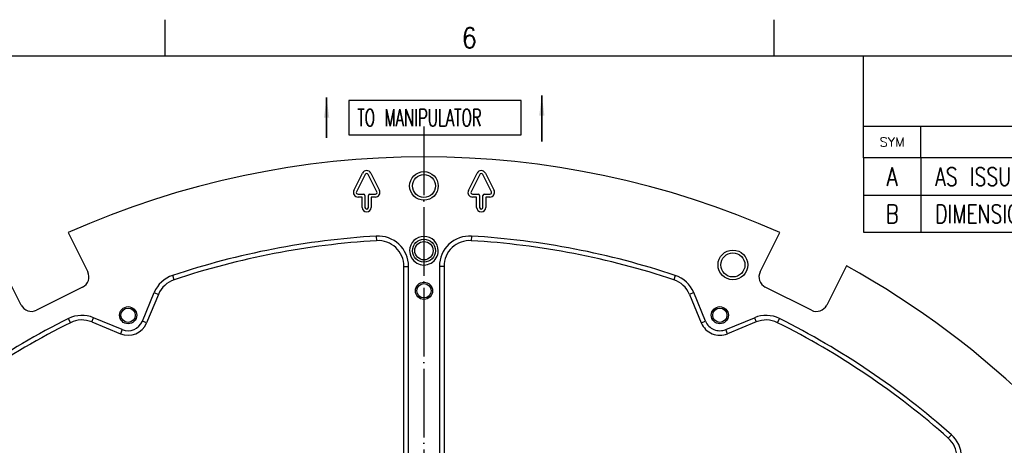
# Model space of a CAD drawing. Header units: inches. Extents: x -343 to 520, y -275 to 283.
# Tile 41 of 42: x 169 to 341, y 209 to 283. Entities that reach past the tile are written whole.
import ezdxf

# ---------------------------------------------------------------- set-up
doc = ezdxf.new("R2010")
doc.units = ezdxf.units.IN
doc.linetypes.add('DOT_CENTER', pattern=[14, 12, -1, 0, -1])
doc.layers.add('1', color=7, linetype='Continuous')
doc.styles.add('CONVERTER_11', font='txt.shx', dxfattribs={"width": 0.9})
doc.styles.add('CONVERTER_12', font='txt.shx', dxfattribs={"width": 0.63})
doc.styles.add('CONVERTER_14', font='txt.shx', dxfattribs={"width": 0.81})
doc.styles.add('CONVERTER_15', font='txt.shx', dxfattribs={"width": 0.749})
doc.styles.add('CONVERTER_16', font='txt.shx', dxfattribs={"width": 1.035})
doc.dimstyles.get("Standard").update_dxf_attribs({"dimtxt": 0.18, "dimasz": 0.18, "dimexe": 0.18, "dimexo": 0.0625, "dimgap": 0.09, "dimtad": 0, "dimtih": 1, "dimtoh": 1, "dimdec": 4, "dimzin": 0, "dimdsep": 46, "dimtxsty": 'Standard', "dimcen": 0.09, "dimadec": 0, "dimazin": 0, "dimtfac": 1, "dimtdec": 4, "dimtofl": 0, "dimtmove": 0, "dimatfit": 3, "dimfxl": 1, "dimtolj": 1, "dimtzin": 0, "dimarcsym": 0})

# ---------------------------------------------------------------- blocks, each defined once
blk = doc.blocks.new('probe_card_E7018-96550__1', base_point=(109.13, 142.5))
at = {"color": 7, "linetype": 'Continuous'}
blk.add_arc((240, 243), 2.5, 179.4734, 359.4734, dxfattribs=at)
blk = doc.blocks.new('1480-1066_pin_dowel_4x10__2', base_point=(238, 241))
at = {"color": 7, "linetype": 'Continuous'}
for radius in [2, 1.6]:
    blk.add_circle((240, 243), radius, dxfattribs=at)
blk = doc.blocks.new('probecard_stiffener_1__3', base_point=(87.6, -45.4))
at = {"color": 7, "linetype": 'Continuous'}
for p, q in [((227.77, 253.529), (229.284, 256.558)), ((229.732, 256.334), (228.217, 253.305)), ((231.783, 253.305), (230.268, 256.334)), ((230.716, 256.558), (232.23, 253.529)), ((247.77, 253.529), (249.284, 256.558)), ((249.732, 256.334), (248.217, 253.305)), ((251.783, 253.305), (250.268, 256.334)), ((250.716, 256.558), (252.23, 253.529)), ((228.485, 252.871), (229.45, 252.871)), ((230.55, 252.871), (231.515, 252.871)), ((248.485, 252.871), (249.45, 252.871)), ((250.55, 252.871), (251.515, 252.871)), ((229.2, 252.371), (228.485, 252.371)), ((229.2, 250.571), (229.2, 252.371)), ((229.7, 252.621), (229.7, 250.571)), ((230.3, 250.571), (230.3, 252.621)), ((231.515, 252.371), (230.8, 252.371)), ((230.8, 252.371), (230.8, 250.571)), ((249.2, 252.371), (248.485, 252.371)), ((249.2, 250.571), (249.2, 252.371)), ((249.7, 252.621), (249.7, 250.571)), ((250.3, 250.571), (250.3, 252.621)), ((250.8, 252.371), (250.8, 250.571)), ((251.515, 252.371), (250.8, 252.371)), ((177.878, 246.164), (181.297, 239.308)), ((298.703, 239.308), (302.122, 246.164)), ((169.663, 233.507), (166.244, 240.364)), ((236.5, 206.414), (236.5, 240.26)), ((237.3, 206.414), (237.3, 240.26)), ((242.7, 240.26), (242.7, 206.414)), ((243.5, 240.26), (243.5, 206.414)), ((313.756, 240.364), (310.337, 233.507)), ((180.399, 236.626), (172.345, 232.61)), ((190.832, 230.69), (192.9, 235.682)), ((289.168, 230.69), (287.1, 235.682)), ((307.655, 232.61), (299.601, 236.626)), ((193.639, 235.375), (191.571, 230.384)), ((286.361, 235.375), (288.429, 230.384)), ((182.007, 230.558), (186.998, 228.49)), ((187.304, 229.229), (182.313, 231.297)), ((292.696, 229.229), (297.687, 231.297)), ((297.993, 230.558), (293.002, 228.49))]:
    blk.add_line(p, q, dxfattribs=at)
at = {"color": 1, "linetype": 'Continuous'}
for p, q in [((231.682, 245.551), (231.73, 244.752)), ((248.318, 245.551), (248.27, 244.752)), ((236.5, 240.26), (237.3, 240.26)), ((243.5, 240.26), (242.7, 240.26)), ((196.374, 237.923), (196.121, 238.682)), ((283.879, 238.682), (283.626, 237.923)), ((192.9, 235.682), (193.639, 235.375)), ((287.1, 235.682), (286.361, 235.375)), ((178.272, 230.425), (177.914, 231.14)), ((182.007, 230.558), (182.313, 231.297)), ((191.571, 230.384), (190.832, 230.69)), ((288.429, 230.384), (289.168, 230.69)), ((297.687, 231.297), (297.993, 230.558)), ((301.728, 230.425), (302.086, 231.14)), ((187.304, 229.229), (186.998, 228.49)), ((293.002, 228.49), (292.696, 229.229)), ((332.089, 210.851), (331.558, 210.253))]:
    blk.add_line(p, q, dxfattribs=at)
at = {"color": 7, "linetype": 'Continuous'}
for centre, radius in [((240, 254.32), 2.5), ((240, 254.32), 2), ((240, 243), 2), ((293.943, 240.514), 2.6), ((293.943, 240.514), 2.1), ((240, 236), 1.5), ((240, 236), 1.25), ((188.338, 231.724), 1.5), ((188.338, 231.724), 1.25), ((291.662, 231.724), 1.5), ((291.662, 231.724), 1.25)]:
    blk.add_circle(centre, radius, dxfattribs=at)
for centre, radius, start, end in [((240, 107), 152.4, 65.94446, 114.05554), ((230, 256.2), 0.8, 26.56505, 153.43495), ((230, 256.2), 0.3, 26.56505, 153.43495), ((250, 256.2), 0.8, 26.56505, 153.43495), ((250, 256.2), 0.3, 26.56505, 153.43495), ((228.485, 253.171), 0.8, 153.43495, 270), ((228.485, 253.171), 0.3, 153.43495, 270), ((229.45, 252.621), 0.25, 0, 90), ((230.55, 252.621), 0.25, 90, 180), ((231.515, 253.171), 0.8, 270, 26.56505), ((231.515, 253.171), 0.3, 270, 26.56505), ((248.485, 253.171), 0.8, 153.43495, 270), ((248.485, 253.171), 0.3, 153.43495, 270), ((249.45, 252.621), 0.25, 0, 90), ((250.55, 252.621), 0.25, 90, 180), ((251.515, 253.171), 0.8, 270, 26.56505), ((251.515, 253.171), 0.3, 270, 26.56505), ((230, 250.571), 0.8, 180, 0), ((230, 250.571), 0.3, 180, 0), ((250, 250.571), 0.8, 180, 0), ((250, 250.571), 0.3, 180, 0), ((240, 107), 138.8, 93.43551, 108.42926), ((240, 107), 138, 93.43551, 108.42926), ((232, 240.26), 5.3, 0, 93.43551), ((232, 240.26), 4.5, 0, 93.43551), ((240, 243), 2.5, 0, 179.47338), ((248, 240.26), 5.3, 86.56449, 180), ((248, 240.26), 4.5, 86.56449, 180), ((240, 107), 138, 71.57074, 86.56449), ((240, 107), 138.8, 71.57074, 86.56449), ((240, 243), 2.5, 179.47338, 359.47338), ((240, 243), 2.5, 359.47338, 360), ((179.507, 238.415), 2, 296.5, 26.5), ((300.493, 238.415), 2, 153.5, 243.5), ((240, 107), 152.4, 358.44446, 61.05554), ((197.796, 233.653), 5.3, 108.42926, 157.5), ((197.796, 233.653), 4.5, 108.42926, 157.5), ((282.204, 233.653), 4.5, 22.5, 71.57074), ((282.204, 233.653), 5.3, 22.5, 71.57074), ((171.453, 234.4), 2, 206.5, 296.5), ((308.547, 234.4), 2, 243.5, 333.5), ((240, 107), 138.8, 116.57074, 131.56449), ((240, 107), 138, 116.57074, 131.56449), ((180.285, 226.4), 5.3, 67.5, 116.57074), ((180.285, 226.4), 4.5, 67.5, 116.57074), ((188.338, 231.724), 3.5, 247.5, 337.5), ((188.338, 231.724), 2.7, 247.5, 337.5), ((291.662, 231.724), 3.5, 202.5, 292.5), ((291.662, 231.724), 2.7, 202.5, 292.5), ((299.715, 226.4), 5.3, 63.42926, 112.5), ((299.715, 226.4), 4.5, 63.42926, 112.5), ((240, 107), 138, 48.43551, 63.42926), ((240, 107), 138.8, 48.43551, 63.42926), ((328.572, 206.886), 4.5, 315, 48.43551), ((328.572, 206.886), 5.3, 315, 48.43551)]:
    blk.add_arc(centre, radius, start, end, dxfattribs=at)
at = {"layer": '1', "color": 1, "linetype": 'DOT_CENTER'}
blk.add_line((240, 264.689), (240, -53.459), dxfattribs=at)
blk = doc.blocks.new('probe_card_stiffener_E7018-24155__4', base_point=(87.6, -45.4))
for name, p in [('probecard_stiffener_1__3', (87.6, -45.4)), ('1480-1066_pin_dowel_4x10__2', (238, 241))]:
    blk.add_blockref(name, p)
blk = doc.blocks.new('probe_card_stiffner_assy_E7018-64155__5', base_point=(87.6, -45.4))
blk.add_blockref('probe_card_stiffener_E7018-24155__4', (87.6, -45.4))
blk = doc.blocks.new('probe_card_assy__6', base_point=(87.6, -45.4))
for name, p in [('probe_card_stiffner_assy_E7018-64155__5', (87.6, -45.4)), ('probe_card_E7018-96550__1', (109.13, 142.5))]:
    blk.add_blockref(name, p)
blk = doc.blocks.new('Revision_Block', base_point=(316.73, 264.77))
at = {"color": 4, "linetype": 'Continuous'}
for p, q in [((316.73, 259.22), (316.73, 264.77)), ((326.78, 259.22), (326.78, 264.77)), ((513.82, 259.22), (316.73, 259.22)), ((316.73, 259.22), (316.73, 252.72)), ((326.78, 259.22), (326.78, 252.72)), ((316.73, 252.72), (316.73, 246.22)), ((316.73, 252.72), (513.82, 252.72)), ((326.78, 252.72), (326.78, 246.22)), ((316.73, 246.22), (513.82, 246.22))]:
    blk.add_line(p, q, dxfattribs=at)
at = {"color": 4, "insert": (321.76, 261.99), "char_height": 1.6, "attachment_point": 5, "line_spacing_factor": 1.12545, "style": 'CONVERTER_16'}
blk.add_mtext('SYM', dxfattribs=at)
at = {"color": 3, "char_height": 3.2, "line_spacing_factor": 1.020408}
for s, insert, attachment_point, style in [('A', (321.76, 257.54), 2, 'CONVERTER_14'), ('AS ISSUED', (329.28, 257.54), 1, 'CONVERTER_15'), ('B', (321.76, 251.04), 2, 'CONVERTER_14'), ('DIMENSIONS CHANGED, PLUNGER (6x) ADDED', (329.28, 251.04), 1, 'CONVERTER_15')]:
    blk.add_mtext(s, dxfattribs=dict(at, insert=insert, attachment_point=attachment_point, style=style))
blk = doc.blocks.new('Drawing_Grid_Zones', base_point=(-248.72, -265.13))
at = {"layer": '1', "color": 4, "linetype": 'Continuous'}
for p, q in [((194.73, 283.36), (194.73, 277.01)), ((301.09, 283.36), (301.09, 277.01))]:
    blk.add_line(p, q, dxfattribs=at)
at = {"layer": '1', "color": 4, "insert": (247.91, 280.19), "char_height": 3.5, "attachment_point": 5, "line_spacing_factor": 1.080432, "style": 'CONVERTER_11'}
blk.add_mtext('6', dxfattribs=at)
blk = doc.blocks.new('D_Size_Verigy_Frame', base_point=(-248.72, -265.13))
at = {"color": 7, "linetype": 'Continuous'}
for q in [(316.73, 277.01), (513.82, 264.77)]:
    blk.add_line((316.73, 264.77), q, dxfattribs=at)
at = {"layer": '1', "color": 7, "linetype": 'Continuous'}
blk.add_line((510.82, 277.01), (-334.08, 277.01), dxfattribs=at)
at = {"layer": '1'}
for name, p in [('Drawing_Grid_Zones', (-248.72, -265.13)), ('Revision_Block', (316.73, 264.77))]:
    blk.add_blockref(name, p, dxfattribs=at)
blk = doc.blocks.new('front2', base_point=(240, 107))
at = {"layer": '1', "color": 7, "linetype": 'Continuous'}
for p, q in [((260.584, 262.089), (260.584, 270.089)), ((223.001, 262.737), (223.001, 269.737))]:
    blk.add_line(p, q, dxfattribs=at)
at = {"layer": '1', "color": 1}
blk.add_lwpolyline([(226.865, 269.247), (226.865, 263.247), (256.955, 263.247), (256.955, 269.247)], close=True, dxfattribs=at)
at = {"layer": '1', "color": 3}
for points in [[(261.045, 266.589), (260.123, 266.589), (260.584, 270.089)], [(223.462, 266.237), (222.541, 266.237), (223.001, 269.737)]]:
    blk.add_solid(points, dxfattribs=at)
blk.add_blockref('probe_card_assy__6', (87.6, -45.4))
at = {"layer": '1', "color": 1, "style": 'CONVERTER_12', "width": 0.63}
blk.add_text('TO MANIPULATOR', height=3, dxfattribs=at).set_placement((228.365, 264.747))
at = {"layer": '1', "color": 1, "insert": (50.108, 236.131), "char_height": 3, "attachment_point": 7, "line_spacing_factor": 1.080432, "style": 'CONVERTER_12'}
blk.add_mtext('PSRF CABLE LOCATION IS CUSTOMIZED, 48 LOCATIONS AVAILABLE\\PPSRF CABLE ROUTING CAN BE DONE ON DIFFERENT WAYS.\\PPSRF CABLE ROUTING IS SHOWN TO THE PROBE CARD CENTER.\\POVERALL CABLE LENGTH IS 3" (75mm),\\PMIN. BENDING RADIUS IS 0.4" (10.2mm)\\PCABLE DIAMETER IS 2mm', dxfattribs=at)
at = {"layer": '1', "color": 3, "linetype": 'Continuous', "has_arrowhead": 0}
for points in [[(260.584, 270.089), (260.584, 262.089)], [(223.001, 269.737), (223.001, 262.737)], [(199.698, 161.652), (138.558, 174.116), (96.287, 234.503)]]:
    blk.add_leader(points, dimstyle='Standard', dxfattribs=at)
blk = doc.blocks.new('1')
for name, p in [('D_Size_Verigy_Frame', (-248.72, -265.13)), ('front2', (240, 107))]:
    blk.add_blockref(name, p)

msp = doc.modelspace()

# ---------------------------------------------------------------- block references
at = {"layer": '1'}
msp.add_blockref('1', (0, 0), dxfattribs=at)

doc.saveas('drawing.dxf')
